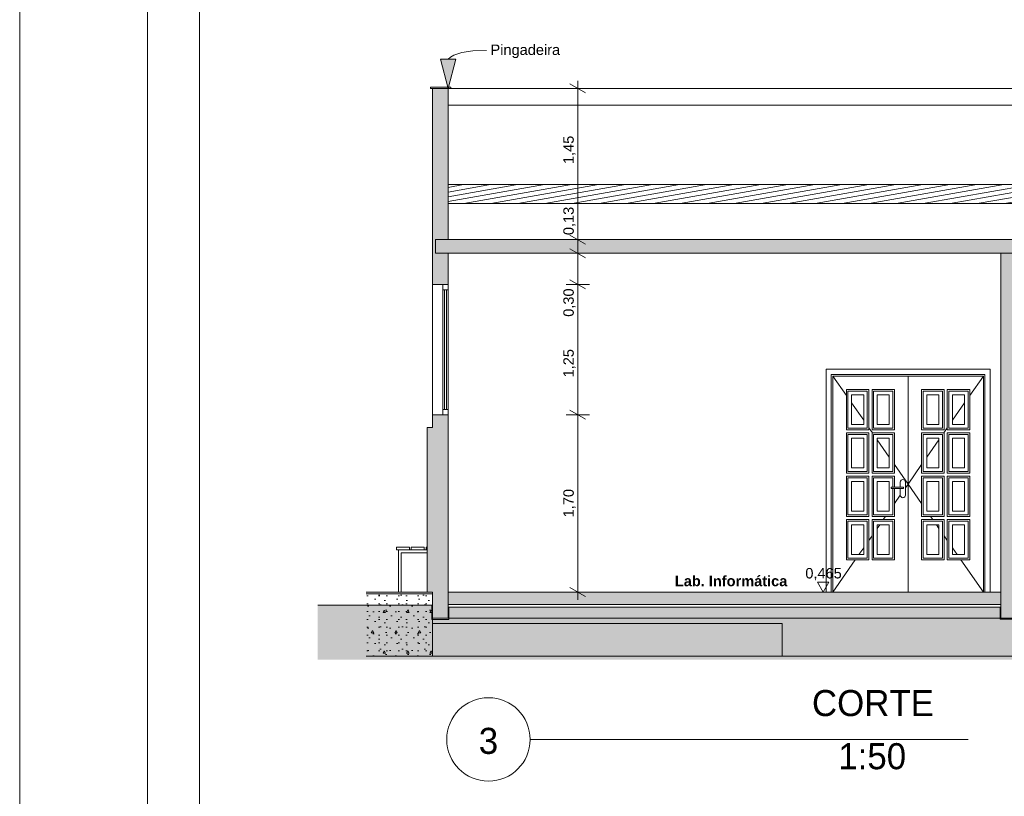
# Model space of a CAD drawing. Header units: millimetres. Extents: x 0 to 1357, y -1 to 841.
# Tile 14 of 43: x 0 to 189, y 493 to 642. Entities that reach past the tile are written whole.
import ezdxf
from ezdxf.enums import TextEntityAlignment as Align
from ezdxf.xclip import XClip

# ---------------------------------------------------------------- set-up
doc = ezdxf.new("R2010")
doc.units = ezdxf.units.MM
doc.header["$MEASUREMENT"] = 0
doc.header["$XCLIPFRAME"] = 0
doc.linetypes.add('Wipeout_Contour', pattern=[1000, 0, -1000])
for name, color, linetype in [('Anotação - Geral.2D', 7, 'Continuous'), ('Cobertura.ARQ', 7, 'Continuous'), ('Cotas - Geral.2D', 7, 'Continuous'), ('Desenho 2D - Geral', 7, 'Continuous'), ('Desenho 2D - Geral.2D', 7, 'Continuous'), ('Interior - Mobiliário .ARQ', 7, 'Continuous'), ('Laje.ARQ', 7, 'Continuous'), ('Parede.ARQ', 7, 'Continuous')]:
    doc.layers.add(name, color=color, linetype=linetype)
doc.styles.add('GENERATED_STYLE_1', font='txt')
doc.styles.add('GENERATED_STYLE_2', font='txt')
doc.styles.add('GENERATED_STYLE_3', font='txt')
pattern_1 = [(0, (548.94, 532.153), (0, 7.79423), [0.4875, -4.0125]), (0, (551.19, 536.05), (0, 7.79423), [0.4875, -4.0125]), (60, (548.94, 532.153), (-6.75, 3.89711), [0.4875, -4.0125]), (60, (553.44, 532.153), (-6.75, 3.89711), [0.4875, -4.0125]), (120, (549.4276, 532.153), (6.75, 3.89711), [0.4875, -4.0125]), (120, (553.9276, 532.153), (6.75, 3.89711), [0.4875, -4.0125]), (0, (548.9401, 532.9028), (0, 1.5), [0, -1.5, 0, -2.25]), (45, (549.6901, 532.9028), (-1.06066, 1.06066), [0, -1.125, 0, -1.875])]

# ---------------------------------------------------------------- blocks, each defined once
blk = doc.blocks.new('Desenho_2_2', base_point=(548.94, 532.15))
at = {"layer": 'Anotação - Geral.2D', "linetype": 'Continuous', "lineweight": 0}
blk.add_hatch(color=7, dxfattribs=at).paths.add_polyline_path([(82.18, 628.75), (83.69, 634.35), (80.69, 634.35)])
at = {"layer": 'Parede.ARQ', "linetype": 'Continuous', "lineweight": 0}
for points in [[(82.18, 597.15), (79.78, 597.15), (79.78, 599.75), (82.18, 599.75), (82.18, 628.75), (79.18, 628.75), (79.18, 591.15), (82.18, 591.15)], [(188.18, 597.15), (188.18, 527.15), (191.18, 527.15), (191.18, 597.15)], [(78.18, 563.75), (78.18, 559.75), (79.18, 559.75), (79.18, 563.75)]]:
    blk.add_hatch(color=36, dxfattribs=at).paths.add_polyline_path(points)
at = {"layer": 'Anotação - Geral.2D', "color": 7, "linetype": 'Continuous', "lineweight": 0}
for p, q in [((82.18, 628.75), (80.69, 634.35)), ((80.69, 634.35), (83.69, 634.35)), ((82.18, 628.75), (83.69, 634.35))]:
    blk.add_line(p, q, dxfattribs=at)
at = {"layer": 'Anotação - Geral.2D', "color": 8, "linetype": 'Continuous', "lineweight": 0, "flags": 128}
blk.add_lwpolyline([(82.19, 634.35), (82.66, 634.77), (83.25, 635.13), (84.82, 635.65), (86.89, 635.95), (89.51, 636.05)], dxfattribs=at)
at = {"layer": 'Cobertura.ARQ', "color": 8, "linetype": 'Continuous', "lineweight": 0}
blk.add_line((898.09, 625.52), (82.18, 625.52), dxfattribs=at)
at = {"layer": 'Cotas - Geral.2D', "color": 7, "linetype": 'Continuous', "lineweight": 0}
for p, q in [((108.55, 627.89), (105.55, 629.62)), ((107.05, 628.75), (107.05, 630.22)), ((109.3, 628.75), (104.8, 628.75)), ((109.3, 591.15), (104.8, 591.15)), ((105.55, 592.02), (108.55, 590.29)), ((107.05, 566.15), (107.05, 591.15)), ((105.55, 567.02), (108.55, 565.29)), ((109.3, 566.15), (104.8, 566.15)), ((153.04, 534.03), (155.21, 534.03))]:
    blk.add_line(p, q, dxfattribs=at)
at = {"layer": 'Desenho 2D - Geral', "color": 9, "linetype": 'Continuous', "lineweight": 0}
blk.add_line((191.37, 526.97), (188.06, 526.97), dxfattribs=at)
at = {"layer": 'Desenho 2D - Geral.2D', "color": 7, "linetype": 'Continuous', "lineweight": 0}
for p, q in [((82.71, 628.99), (78.79, 628.99)), ((78.79, 628.99), (78.79, 628.75)), ((82.71, 628.75), (82.71, 628.99)), ((78.79, 628.75), (82.71, 628.75))]:
    blk.add_line(p, q, dxfattribs=at)
at = {"layer": 'Interior - Mobiliário .ARQ', "color": 8, "linetype": 'Continuous', "lineweight": 0}
for p, q in [((74.77, 540.75), (72.31, 540.75)), ((72.31, 540.25), (72.31, 540.75)), ((74.77, 540.25), (72.31, 540.25)), ((74.77, 540.25), (74.77, 540.75)), ((74.77, 540.25), (75.12, 540.25)), ((77.59, 540.75), (75.12, 540.75)), ((75.12, 540.25), (75.12, 540.75)), ((77.59, 540.25), (75.12, 540.25)), ((77.59, 540.25), (77.59, 540.75)), ((77.59, 540.25), (77.94, 540.25)), ((78.18, 540.75), (77.94, 540.75)), ((77.94, 540.25), (77.94, 540.75)), ((78.18, 540.25), (77.94, 540.25)), ((78.18, 539.68), (73.15, 539.68))]:
    blk.add_line(p, q, dxfattribs=at)
at = {"layer": 'Laje.ARQ', "color": 8, "linetype": 'Continuous', "lineweight": 0}
for q in [(146.23, 526.15), (233.68, 519.85)]:
    blk.add_line((146.23, 519.85), q, dxfattribs=at)
at = {"layer": 'Parede.ARQ', "color": 7, "linetype": 'Continuous', "lineweight": 0}
for p, q in [((82.18, 628.75), (79.18, 628.75)), ((81.18, 591.15), (79.18, 591.15)), ((81.18, 591.15), (81.18, 590.15)), ((82.18, 591.15), (81.18, 591.15)), ((82.18, 591.15), (82.18, 590.15)), ((82.18, 590.15), (81.18, 590.15)), ((81.48, 590.15), (81.48, 567.15)), ((81.88, 567.15), (81.88, 590.15)), ((81.18, 567.15), (81.18, 566.15)), ((82.18, 567.15), (81.18, 567.15)), ((82.18, 567.15), (82.18, 566.15)), ((79.18, 566.15), (79.18, 563.75)), ((81.18, 566.15), (79.18, 566.15)), ((82.18, 566.15), (81.18, 566.15)), ((78.18, 563.75), (78.18, 559.75)), ((79.18, 563.75), (78.18, 563.75)), ((191.18, 527.15), (188.18, 527.15))]:
    blk.add_line(p, q, dxfattribs=at)
at = {"layer": 'Parede.ARQ', "color": 8, "linetype": 'Continuous', "lineweight": 0}
for p, q in [((82.18, 628.75), (191.18, 628.75)), ((79.18, 566.15), (79.18, 591.15)), ((81.18, 567.15), (81.18, 590.15)), ((82.18, 567.15), (82.18, 590.15)), ((154.67, 574.89), (186.15, 574.89)), ((185.15, 573.89), (155.67, 573.89)), ((155.97, 573.59), (158.57, 569.86)), ((170.41, 573.59), (155.97, 573.59)), ((170.41, 573.59), (184.85, 573.59)), ((184.85, 573.59), (182.25, 569.86)), ((162.89, 570.99), (158.57, 570.99)), ((158.57, 570.99), (158.57, 563.28)), ((158.87, 563.58), (158.87, 570.69)), ((158.87, 570.69), (162.59, 570.69)), ((162.59, 570.69), (162.59, 563.58)), ((162.89, 563.28), (162.89, 570.99)), ((167.81, 570.99), (163.49, 570.99)), ((163.49, 570.99), (163.49, 563.28)), ((163.79, 563.58), (163.79, 570.69)), ((163.79, 570.69), (167.51, 570.69)), ((167.51, 570.69), (167.51, 563.58)), ((167.81, 563.28), (167.81, 570.99)), ((173.01, 563.28), (173.01, 570.99)), ((173.01, 570.99), (177.33, 570.99)), ((177.03, 570.69), (173.31, 570.69)), ((173.31, 570.69), (173.31, 563.58)), ((177.03, 563.58), (177.03, 570.69)), ((177.33, 570.99), (177.33, 563.28)), ((177.93, 563.28), (177.93, 570.99)), ((177.93, 570.99), (182.25, 570.99)), ((181.95, 570.69), (178.23, 570.69)), ((178.23, 570.69), (178.23, 563.58)), ((181.95, 563.58), (181.95, 570.69)), ((182.25, 570.99), (182.25, 563.28)), ((159.57, 564.28), (159.57, 569.99)), ((159.57, 569.99), (161.89, 569.99)), ((161.89, 569.99), (161.89, 564.28)), ((164.49, 564.28), (164.49, 569.99)), ((164.49, 569.99), (166.81, 569.99)), ((166.81, 569.99), (166.81, 564.28)), ((176.33, 569.99), (174.01, 569.99)), ((174.01, 569.99), (174.01, 564.28)), ((176.33, 564.28), (176.33, 569.99)), ((181.25, 569.99), (178.93, 569.99)), ((178.93, 569.99), (178.93, 564.28)), ((181.25, 564.28), (181.25, 569.99)), ((159.57, 568.43), (161.89, 565.1)), ((181.25, 568.43), (178.93, 565.1)), ((158.57, 563.28), (162.89, 563.28)), ((162.59, 563.58), (158.87, 563.58)), ((161.89, 564.28), (159.57, 564.28)), ((162.89, 563.66), (163.57, 562.68)), ((163.49, 563.28), (167.81, 563.28)), ((167.51, 563.58), (163.79, 563.58)), ((166.81, 564.28), (164.49, 564.28)), ((177.33, 563.28), (173.01, 563.28)), ((173.31, 563.58), (177.03, 563.58)), ((174.01, 564.28), (176.33, 564.28)), ((177.93, 563.66), (177.24, 562.68)), ((182.25, 563.28), (177.93, 563.28)), ((178.23, 563.58), (181.95, 563.58)), ((178.93, 564.28), (181.25, 564.28)), ((162.89, 562.68), (158.57, 562.68)), ((158.57, 562.68), (158.57, 554.97)), ((158.87, 555.27), (158.87, 562.38)), ((158.87, 562.38), (162.59, 562.38)), ((159.57, 555.97), (159.57, 561.68)), ((159.57, 561.68), (161.89, 561.68)), ((161.89, 561.68), (161.89, 555.97)), ((162.59, 562.38), (162.59, 555.27)), ((162.89, 554.97), (162.89, 562.68)), ((167.81, 562.68), (163.49, 562.68)), ((163.49, 562.68), (163.49, 554.97)), ((163.79, 555.27), (163.79, 562.38)), ((163.79, 562.38), (167.51, 562.38)), ((164.49, 555.97), (164.49, 561.68)), ((164.49, 561.68), (166.81, 561.68)), ((164.49, 561.37), (166.81, 558.04)), ((166.81, 561.68), (166.81, 555.97)), ((167.51, 562.38), (167.51, 555.27)), ((167.81, 554.97), (167.81, 562.68)), ((173.01, 554.97), (173.01, 562.68)), ((173.01, 562.68), (177.33, 562.68)), ((177.03, 562.38), (173.31, 562.38)), ((173.31, 562.38), (173.31, 555.27)), ((176.33, 561.68), (174.01, 561.68)), ((174.01, 561.68), (174.01, 555.97)), ((176.33, 561.37), (174.01, 558.04)), ((176.33, 555.97), (176.33, 561.68)), ((177.03, 555.27), (177.03, 562.38)), ((177.33, 562.68), (177.33, 554.97)), ((177.93, 554.97), (177.93, 562.68)), ((177.93, 562.68), (182.25, 562.68)), ((181.95, 562.38), (178.23, 562.38)), ((178.23, 562.38), (178.23, 555.27)), ((181.25, 561.68), (178.93, 561.68)), ((178.93, 561.68), (178.93, 555.97)), ((181.25, 555.97), (181.25, 561.68)), ((181.95, 555.27), (181.95, 562.38)), ((182.25, 562.68), (182.25, 554.97)), ((162.59, 555.27), (158.87, 555.27)), ((161.89, 555.97), (159.57, 555.97)), ((167.51, 555.27), (163.79, 555.27)), ((166.81, 555.97), (164.49, 555.97)), ((167.81, 556.6), (170.41, 552.87)), ((173.01, 556.6), (170.41, 552.87)), ((173.31, 555.27), (177.03, 555.27)), ((174.01, 555.97), (176.33, 555.97)), ((178.23, 555.27), (181.95, 555.27)), ((178.93, 555.97), (181.25, 555.97)), ((158.57, 554.97), (162.89, 554.97)), ((162.89, 554.37), (158.57, 554.37)), ((158.57, 554.37), (158.57, 546.66)), ((158.87, 546.96), (158.87, 554.07)), ((158.87, 554.07), (162.59, 554.07)), ((162.59, 554.07), (162.59, 546.96)), ((162.89, 546.66), (162.89, 554.37)), ((163.49, 554.97), (167.81, 554.97)), ((167.81, 554.37), (163.49, 554.37)), ((163.49, 554.37), (163.49, 546.66)), ((163.79, 546.96), (163.79, 554.07)), ((163.79, 554.07), (167.51, 554.07)), ((167.51, 554.07), (167.51, 552.25)), ((167.81, 552.25), (167.81, 554.37)), ((168.91, 553.25), (168.94, 553.44)), ((168.94, 553.44), (169.05, 553.61)), ((169.05, 553.61), (169.22, 553.71)), ((169.22, 553.71), (169.41, 553.75)), ((169.41, 553.75), (169.6, 553.71)), ((169.6, 553.71), (169.76, 553.61)), ((169.76, 553.61), (169.87, 553.44)), ((169.87, 553.44), (169.91, 553.25)), ((177.33, 554.97), (173.01, 554.97)), ((173.01, 546.66), (173.01, 554.37)), ((173.01, 554.37), (177.33, 554.37)), ((177.03, 554.07), (173.31, 554.07)), ((173.31, 554.07), (173.31, 546.96)), ((177.03, 546.96), (177.03, 554.07)), ((177.33, 554.37), (177.33, 546.66)), ((182.25, 554.97), (177.93, 554.97)), ((177.93, 546.66), (177.93, 554.37)), ((177.93, 554.37), (182.25, 554.37)), ((181.95, 554.07), (178.23, 554.07)), ((178.23, 554.07), (178.23, 546.96)), ((181.95, 546.96), (181.95, 554.07)), ((182.25, 554.37), (182.25, 546.66)), ((159.57, 547.66), (159.57, 553.37)), ((159.57, 553.37), (161.89, 553.37)), ((161.89, 553.37), (161.89, 547.66)), ((164.49, 547.66), (164.49, 553.37)), ((164.49, 553.37), (166.81, 553.37)), ((166.81, 553.37), (166.81, 547.66)), ((167.16, 552.25), (169.3, 552.25)), ((167.16, 552.25), (167.16, 552.05)), ((167.16, 552.05), (169.3, 552.05)), ((167.51, 552.05), (167.51, 546.96)), ((167.81, 546.66), (167.81, 552.05)), ((168.91, 552.25), (168.91, 553.25)), ((168.91, 550.75), (168.91, 552.05)), ((169.3, 552.25), (169.4, 552.25)), ((169.3, 552.05), (169.4, 552.05)), ((169.4, 552.25), (169.48, 552.25)), ((169.4, 552.05), (169.48, 552.05)), ((169.48, 552.25), (169.54, 552.25)), ((169.48, 552.05), (169.54, 552.05)), ((169.54, 552.25), (169.56, 552.25)), ((169.54, 552.05), (169.56, 552.05)), ((169.56, 552.25), (169.56, 552.05)), ((169.91, 553.25), (169.91, 550.75)), ((169.91, 552.16), (170.41, 552.87)), ((173.01, 549.14), (170.41, 552.87)), ((176.33, 553.37), (174.01, 553.37)), ((174.01, 553.37), (174.01, 547.66)), ((176.33, 547.66), (176.33, 553.37)), ((181.25, 553.37), (178.93, 553.37)), ((178.93, 553.37), (178.93, 547.66)), ((181.25, 547.66), (181.25, 553.37)), ((167.81, 549.14), (168.91, 550.73)), ((168.94, 550.56), (168.91, 550.75)), ((169.05, 550.4), (168.94, 550.56)), ((169.22, 550.29), (169.05, 550.4)), ((169.41, 550.25), (169.22, 550.29)), ((169.6, 550.29), (169.41, 550.25)), ((169.76, 550.4), (169.6, 550.29)), ((169.87, 550.56), (169.76, 550.4)), ((169.91, 550.75), (169.87, 550.56)), ((158.57, 546.66), (162.89, 546.66)), ((162.89, 546.06), (158.57, 546.06)), ((158.57, 546.06), (158.57, 538.35)), ((162.59, 546.96), (158.87, 546.96)), ((161.89, 547.66), (159.57, 547.66)), ((162.89, 538.35), (162.89, 546.06)), ((163.49, 546.66), (167.81, 546.66)), ((167.81, 546.06), (163.49, 546.06)), ((163.49, 546.06), (163.49, 538.35)), ((167.51, 546.96), (163.79, 546.96)), ((166.81, 547.66), (164.49, 547.66)), ((165.66, 546.06), (166.08, 546.66)), ((166.78, 547.66), (166.81, 547.71)), ((167.81, 538.35), (167.81, 546.06)), ((177.33, 546.66), (173.01, 546.66)), ((173.01, 538.35), (173.01, 546.06)), ((173.01, 546.06), (177.33, 546.06)), ((173.31, 546.96), (177.03, 546.96)), ((174.04, 547.66), (174.01, 547.71)), ((174.01, 547.66), (176.33, 547.66)), ((175.15, 546.06), (174.73, 546.66)), ((177.33, 546.06), (177.33, 538.35)), ((182.25, 546.66), (177.93, 546.66)), ((177.93, 538.35), (177.93, 546.06)), ((177.93, 546.06), (182.25, 546.06)), ((178.23, 546.96), (181.95, 546.96)), ((178.93, 547.66), (181.25, 547.66)), ((182.25, 546.06), (182.25, 538.35)), ((158.87, 538.65), (158.87, 545.76)), ((158.87, 545.76), (162.59, 545.76)), ((159.57, 539.35), (159.57, 545.06)), ((159.57, 545.06), (161.89, 545.06)), ((161.89, 545.06), (161.89, 539.35)), ((162.59, 545.76), (162.59, 538.65)), ((163.79, 538.65), (163.79, 545.76)), ((163.79, 545.76), (167.51, 545.76)), ((164.49, 544.38), (164.96, 545.06)), ((164.49, 539.35), (164.49, 545.06)), ((164.49, 545.06), (166.81, 545.06)), ((166.81, 545.06), (166.81, 539.35)), ((167.51, 545.76), (167.51, 538.65)), ((177.03, 545.76), (173.31, 545.76)), ((173.31, 545.76), (173.31, 538.65)), ((176.33, 545.06), (174.01, 545.06)), ((174.01, 545.06), (174.01, 539.35)), ((176.33, 544.38), (175.85, 545.06)), ((176.33, 539.35), (176.33, 545.06)), ((177.03, 538.65), (177.03, 545.76)), ((181.95, 545.76), (178.23, 545.76)), ((178.23, 545.76), (178.23, 538.65)), ((181.25, 545.06), (178.93, 545.06)), ((178.93, 545.06), (178.93, 539.35)), ((181.25, 539.35), (181.25, 545.06)), ((181.95, 538.65), (181.95, 545.76)), ((162.89, 542.08), (163.49, 542.94)), ((177.93, 542.08), (177.33, 542.94)), ((160.98, 539.35), (161.89, 540.65)), ((179.83, 539.35), (178.93, 540.65)), ((158.57, 538.35), (162.89, 538.35)), ((162.59, 538.65), (158.87, 538.65)), ((161.89, 539.35), (159.57, 539.35)), ((163.49, 538.35), (167.81, 538.35)), ((167.51, 538.65), (163.79, 538.65)), ((166.81, 539.35), (164.49, 539.35)), ((177.33, 538.35), (173.01, 538.35)), ((173.31, 538.65), (177.03, 538.65)), ((174.01, 539.35), (176.33, 539.35)), ((182.25, 538.35), (177.93, 538.35)), ((178.23, 538.65), (181.95, 538.65)), ((178.93, 539.35), (181.25, 539.35)), ((82.18, 527.15), (146.23, 527.15)), ((149.23, 527.15), (146.23, 527.15)), ((149.23, 527.15), (186.18, 527.15)), ((186.18, 527.15), (188.18, 527.15))]:
    blk.add_line(p, q, dxfattribs=at)
at = {"layer": 'Anotação - Geral.2D', "color": 7, "linetype": 'Continuous', "lineweight": 0, "char_height": 2}
for s, insert, attachment_point, style in [('\\A1;{\\pql;\\fArial|b0|i0|c0|p38;Pingadeira}', (90.31, 635.87), 4, 'GENERATED_STYLE_1'), ('\\A1;{\\pqc;\\fArial|b1|i0|c0|p38;Lab. Informática}', (136.46, 535.28), 2, 'GENERATED_STYLE_2')]:
    blk.add_mtext(s, dxfattribs=dict(at, insert=insert, attachment_point=attachment_point, style=style))
at = {"layer": 'Cotas - Geral.2D', "color": 7, "linetype": 'Continuous', "lineweight": 0, "char_height": 2, "width": 5.3212, "attachment_point": 7, "rotation": 90, "style": 'GENERATED_STYLE_1'}
for s, insert in [('\\A1;{\\pql;\\fArial|b0|i0|c0|p38;1,45}', (106.65, 614.25)), ('\\A1;{\\pql;\\fArial|b0|i0|c0|p38;0,30}', (106.65, 584.96)), ('\\A1;{\\pql;\\fArial|b0|i0|c0|p38;1,25}', (106.65, 573.33)), ('\\A1;{\\pql;\\fArial|b0|i0|c0|p38;1,70}', (106.65, 546.49))]:
    blk.add_mtext(s, dxfattribs=dict(at, insert=insert))
at = {"layer": 'Cotas - Geral.2D', "color": 7, "linetype": 'Continuous', "lineweight": 0, "insert": (150.7, 534.4), "char_height": 2, "width": 6.8389, "attachment_point": 7, "style": 'GENERATED_STYLE_1'}
blk.add_mtext('\\A1;{\\pql;\\fArial|b0|i0|c0|p38;0,465}', dxfattribs=at)
at = {"color": 254, "linetype": 'Wipeout_Contour', "lineweight": 0, "ltscale": 2123.635136}
blk.add_wipeout([(66.48, 519.85), (79.18, 519.85), (79.18, 531.85), (66.48, 531.85)], dxfattribs=at).dxf.layer = 'Laje.ARQ'
at = {"layer": 'Laje.ARQ', "linetype": 'Continuous', "lineweight": 0}
h = blk.add_hatch(dxfattribs=at)
h.set_pattern_fill('Concreto_Celular_0002', color=83, style=0, pattern_type=2)
h.set_pattern_definition(pattern_1)
h.paths.add_polyline_path([(66.48, 519.85), (79.18, 519.85), (79.18, 531.85), (66.48, 531.85)])
at = {"layer": 'Parede.ARQ', "linetype": 'Continuous', "lineweight": 0}
for points in [[(82.18, 527.15), (82.18, 566.15), (79.18, 566.15), (79.18, 527.15)], [(78.18, 559.75), (78.18, 532.15), (79.18, 532.15), (79.18, 559.75)]]:
    blk.add_hatch(color=36, dxfattribs=at).paths.add_polyline_path(points)
at = {"layer": 'Desenho 2D - Geral', "color": 9, "linetype": 'Continuous', "lineweight": 0}
for p, q in [((79.03, 529.66), (57.18, 529.66)), ((79.03, 526.91), (79.03, 529.66)), ((82.3, 526.91), (79.03, 526.91))]:
    blk.add_line(p, q, dxfattribs=at)
at = {"layer": 'Interior - Mobiliário .ARQ', "color": 8, "linetype": 'Continuous', "lineweight": 0}
for p, q in [((72.63, 532.15), (72.63, 540.25)), ((73.15, 539.68), (73.15, 532.15)), ((73.15, 532.15), (72.63, 532.15))]:
    blk.add_line(p, q, dxfattribs=at)
at = {"layer": 'Laje.ARQ', "color": 8, "linetype": 'Continuous', "lineweight": 0}
for p, q in [((66.48, 532.15), (72.63, 532.15)), ((73.15, 532.15), (78.18, 532.15)), ((79.18, 526.15), (146.23, 526.15)), ((79.18, 519.85), (146.23, 519.85))]:
    blk.add_line(p, q, dxfattribs=at)
at = {"layer": 'Laje.ARQ', "color": 7, "linetype": 'Continuous', "lineweight": 0}
for p, q in [((79.18, 531.85), (66.48, 531.85)), ((79.18, 527.15), (79.18, 519.85)), ((79.18, 519.85), (66.48, 519.85))]:
    blk.add_line(p, q, dxfattribs=at)
at = {"layer": 'Parede.ARQ', "color": 7, "linetype": 'Continuous', "lineweight": 0}
for p, q in [((78.18, 559.75), (78.18, 532.15)), ((79.18, 532.15), (78.18, 532.15)), ((79.18, 532.15), (79.18, 531.85)), ((79.18, 531.85), (79.18, 527.15)), ((82.18, 527.15), (79.18, 527.15))]:
    blk.add_line(p, q, dxfattribs=at)
at = {"color": 254, "linetype": 'Wipeout_Contour', "lineweight": 0, "ltscale": 3397.194431}
blk.add_wipeout([(898.09, 606.66), (898.09, 610.3), (82.18, 610.3), (82.18, 606.66)], dxfattribs=at).dxf.layer = 'Cobertura.ARQ'
at = {"color": 254, "linetype": 'Wipeout_Contour', "lineweight": 0, "ltscale": 3369.489805}
blk.add_wipeout([(900.49, 597.15), (900.49, 599.75), (79.78, 599.75), (79.78, 597.15)], dxfattribs=at).dxf.layer = 'Laje.ARQ'
at = {"layer": 'Cobertura.ARQ', "linetype": 'Continuous', "lineweight": 0}
h = blk.add_hatch(dxfattribs=at)
h.set_pattern_fill('Madeira_0002', color=252, style=0, pattern_type=2)
h.set_pattern_definition([(10, (548.9401, 532.1528), (-0.1562834, 0.886327), [])])
h.paths.add_polyline_path([(898.09, 606.66), (898.09, 610.3), (82.18, 610.3), (82.18, 606.66)])
at = {"layer": 'Laje.ARQ', "linetype": 'Continuous', "lineweight": 0}
h = blk.add_hatch(dxfattribs=at)
h.set_pattern_fill('Concreto_Celular_0002', color=83, style=0, pattern_type=2)
h.set_pattern_definition(pattern_1)
h.paths.add_polyline_path([(900.49, 597.15), (900.49, 599.75), (79.78, 599.75), (79.78, 597.15)])
at = {"layer": 'Cobertura.ARQ', "color": 7, "linetype": 'Continuous', "lineweight": 0}
for p, q in [((898.09, 610.3), (82.18, 610.3)), ((898.09, 606.66), (82.18, 606.66))]:
    blk.add_line(p, q, dxfattribs=at)
at = {"layer": 'Cotas - Geral.2D', "color": 7, "linetype": 'Continuous', "lineweight": 0}
for p, q in [((107.05, 599.75), (107.05, 628.75)), ((105.55, 600.62), (108.55, 598.89)), ((109.3, 599.75), (104.8, 599.75)), ((107.05, 597.15), (107.05, 599.75)), ((109.3, 597.15), (104.8, 597.15)), ((105.55, 598.02), (108.55, 596.29)), ((107.05, 591.15), (107.05, 597.15))]:
    blk.add_line(p, q, dxfattribs=at)
at = {"layer": 'Laje.ARQ', "color": 7, "linetype": 'Continuous', "lineweight": 0}
for p, q in [((82.18, 599.75), (79.78, 599.75)), ((898.09, 599.75), (82.18, 599.75)), ((82.18, 597.15), (79.78, 597.15)), ((188.18, 597.15), (82.18, 597.15)), ((191.18, 597.15), (188.18, 597.15))]:
    blk.add_line(p, q, dxfattribs=at)
at = {"layer": 'Parede.ARQ', "color": 7, "linetype": 'Continuous', "lineweight": 0}
for p, q in [((79.18, 628.75), (79.18, 591.15)), ((82.18, 628.75), (82.18, 610.3)), ((82.18, 610.3), (82.18, 606.66)), ((82.18, 606.66), (82.18, 599.75)), ((79.78, 599.75), (79.78, 597.15)), ((82.18, 597.15), (82.18, 591.15))]:
    blk.add_line(p, q, dxfattribs=at)
at = {"layer": 'Cotas - Geral.2D', "color": 7, "linetype": 'Continuous', "lineweight": 0, "insert": (106.65, 600.62), "char_height": 2, "width": 5.3212, "attachment_point": 7, "rotation": 90, "style": 'GENERATED_STYLE_1'}
blk.add_mtext('\\A1;{\\pql;\\fArial|b0|i0|c0|p38;0,13}', dxfattribs=at)
at = {"color": 254, "linetype": 'Wipeout_Contour', "lineweight": 0, "ltscale": 2201.130067}
blk.add_wipeout([(188.18, 529.75), (188.18, 532.15), (82.18, 532.15), (82.18, 529.75)], dxfattribs=at).dxf.layer = 'Laje.ARQ'
at = {"layer": 'Desenho 2D - Geral', "linetype": 'Continuous', "lineweight": 0}
h = blk.add_hatch(dxfattribs=at)
h.set_pattern_fill('Terra_0002', color=52, style=0, pattern_type=2)
h.set_pattern_definition([(45, (548.94, 532.153), (-2.757716, 2.757716), []), (45, (548.021, 533.072), (-5.51543, 5.51543), []), (45, (547.102, 533.991), (-5.51543, 5.51543), []), (135, (546.1824, 534.9105), (0.9192388, 0.9192388), [3.9, -3.9])])
h.paths.add_polyline_path([(57.18, 519.2), (920.77, 519.2), (920.77, 527), (920.77, 529.42), (901.39, 529.42), (901.39, 527), (897.96, 527), (897.96, 529.49), (786.22, 529.49), (786.22, 527), (783.02, 527), (783.02, 529.25), (671.27, 529.25), (671.27, 527.09), (667.89, 527.09), (667.89, 529.21), (556.21, 529.21), (556.21, 527.09), (552.98, 527.09), (552.98, 529.12), (441.24, 529.12), (441.24, 527.09), (437.94, 527.09), (437.94, 529.17), (326.46, 529.17), (326.46, 526.97), (323.06, 526.97), (323.06, 529.37), (258.87, 529.37), (258.87, 526.97), (255.55, 526.97), (255.55, 529.33), (191.37, 529.33), (191.37, 526.97), (188.06, 526.97), (188.06, 529.26), (82.3, 529.26), (82.3, 526.91), (79.03, 526.91), (79.03, 529.66), (57.18, 529.66)])
at = {"layer": 'Laje.ARQ', "linetype": 'Continuous', "lineweight": 0}
h = blk.add_hatch(dxfattribs=at)
h.set_pattern_fill('Concreto_Celular_0002', color=83, style=0, pattern_type=2)
h.set_pattern_definition(pattern_1)
h.paths.add_polyline_path([(188.18, 529.75), (188.18, 532.15), (82.18, 532.15), (82.18, 529.75)])
at = {"layer": 'Cotas - Geral.2D', "color": 7, "linetype": 'Continuous', "lineweight": 0}
for p, q in [((107.05, 532.15), (107.05, 566.15)), ((105.55, 533.02), (108.55, 531.29)), ((154.12, 532.15), (153.04, 534.03)), ((155.21, 534.03), (154.12, 532.15)), ((109.3, 532.15), (104.8, 532.15)), ((107.05, 530.69), (107.05, 532.15)), ((154.12, 532.15), (152.72, 532.15)), ((154.12, 532.15), (155.53, 532.15))]:
    blk.add_line(p, q, dxfattribs=at)
at = {"layer": 'Desenho 2D - Geral', "color": 9, "linetype": 'Continuous', "lineweight": 0}
for p, q in [((188.06, 529.26), (82.3, 529.26)), ((82.3, 529.26), (82.3, 526.91)), ((188.06, 526.97), (188.06, 529.26))]:
    blk.add_line(p, q, dxfattribs=at)
at = {"layer": 'Laje.ARQ', "color": 7, "linetype": 'Continuous', "lineweight": 0}
for p, q in [((188.18, 532.15), (82.18, 532.15)), ((188.18, 529.75), (82.18, 529.75))]:
    blk.add_line(p, q, dxfattribs=at)
at = {"layer": 'Parede.ARQ', "color": 7, "linetype": 'Continuous', "lineweight": 0}
for p, q in [((188.18, 597.15), (188.18, 532.15)), ((82.18, 566.15), (82.18, 532.15)), ((82.18, 532.15), (82.18, 529.75)), ((188.18, 532.15), (188.18, 529.75)), ((82.18, 529.75), (82.18, 527.15)), ((188.18, 529.75), (188.18, 527.15))]:
    blk.add_line(p, q, dxfattribs=at)
at = {"layer": 'Parede.ARQ', "color": 8, "linetype": 'Continuous', "lineweight": 0}
for p, q in [((154.67, 532.15), (154.67, 574.89)), ((186.15, 574.89), (186.15, 532.15)), ((155.67, 573.89), (155.67, 532.15)), ((155.97, 573.59), (155.97, 532.15)), ((170.41, 532.15), (170.41, 573.59)), ((184.85, 573.59), (184.85, 532.15)), ((185.15, 532.15), (185.15, 573.89)), ((155.97, 532.15), (160.29, 538.35)), ((184.85, 532.15), (180.53, 538.35))]:
    blk.add_line(p, q, dxfattribs=at)
blk = doc.blocks.new('Título Desenho Linear 21[2]', base_point=(81.92, 591.89))
at = {"color": 7, "linetype": 'Continuous', "lineweight": 0}
blk.add_line((97.92, 503.89), (181.92, 503.89), dxfattribs=at)
for start, end in [(0, 180), (180, 0)]:
    blk.add_arc((89.92, 503.89), 8, start, end, dxfattribs=at)
at = {"color": 7, "lineweight": 0, "style": 'GENERATED_STYLE_3'}
blk.add_attdef('AC_DrawingName', text='', height=5, dxfattribs=at).set_placement((175.37, 513.37), align=Align.TOP_RIGHT)
blk.add_attdef('DUMMY_186', text='', height=5, dxfattribs=at).set_placement((89.92, 503.62), align=Align.MIDDLE_CENTER)
blk.add_attdef('AC_DrawingScale', text='', height=5, dxfattribs=at).set_placement((170.03, 496.68), align=Align.BOTTOM_RIGHT)

msp = doc.modelspace()

# ---------------------------------------------------------------- linework, layer by layer
at = {"layer": 'Desenho 2D - Geral.2D', "color": 7, "linetype": 'Continuous', "lineweight": 0}
for p, q in [((0, 841), (0, 0)), ((24.51, 841), (24.51, 0)), ((34.51, 830.89), (34.51, 9.89))]:
    msp.add_line(p, q, dxfattribs=at)

# ---------------------------------------------------------------- block references
at = {"color": 7, "linetype": 'Continuous', "lineweight": 0}
ref = msp.add_blockref('Desenho_2_2', (548.94, 532.15), dxfattribs=at)
XClip(ref).set_block_clipping_path([(57.1811217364, 519.2004637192), (925.5755879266, 651.5107527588)])
msp.add_blockref('Título Desenho Linear 21[2]', (81.92, 591.89), dxfattribs=at).add_auto_attribs({'AC_DrawingName': 'CORTE', 'AC_DrawingScale': '1:50', 'DUMMY_186': '3'})

doc.saveas('drawing.dxf')
